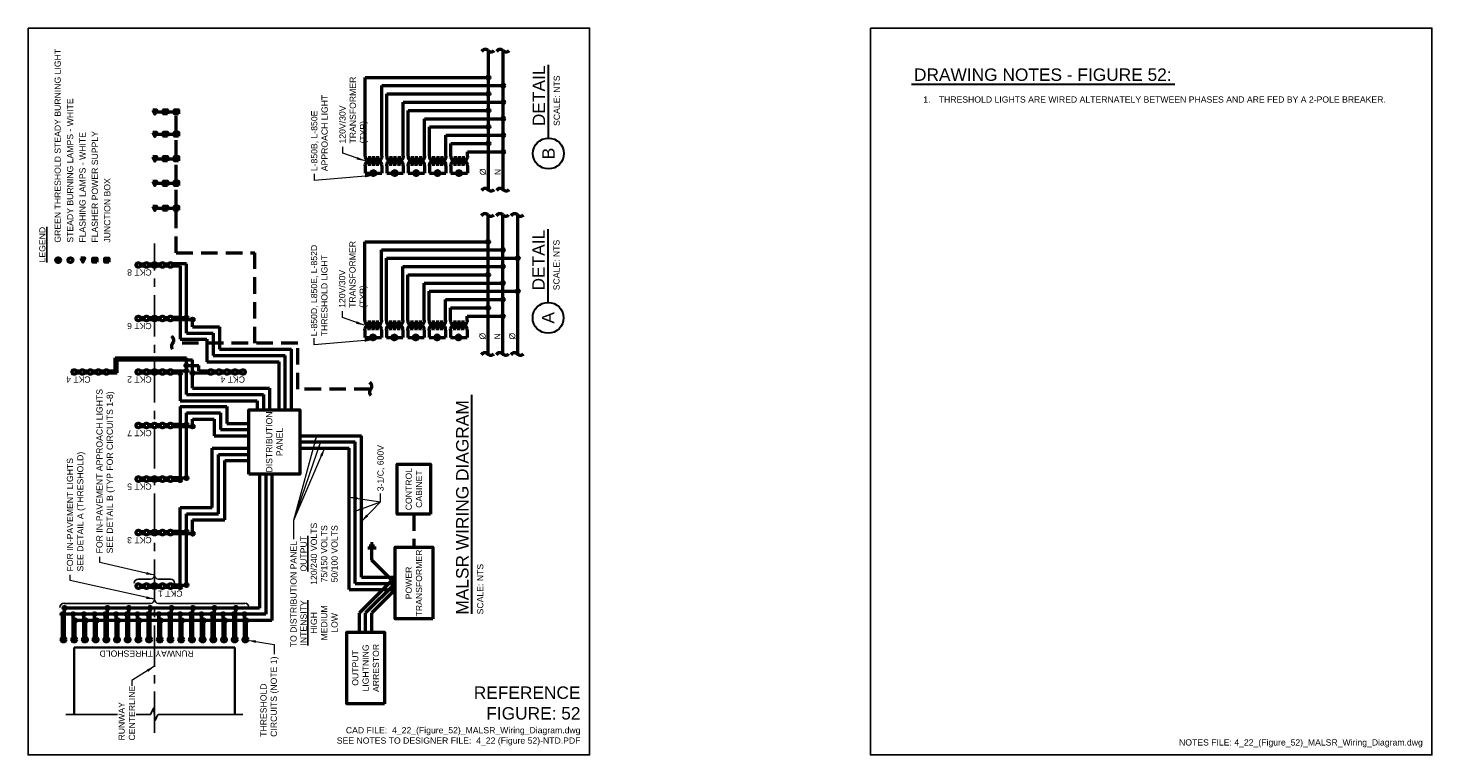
# Model space of a CAD drawing. Header units: inches. Extents: x 0 to 21.3, y 0 to 11.
import ezdxf
from ezdxf.enums import TextEntityAlignment as Align

# ---------------------------------------------------------------- set-up
doc = ezdxf.new("R2010")
doc.units = ezdxf.units.IN
doc.header["$LTSCALE"] = 0.5
doc.header["$MEASUREMENT"] = 0
doc.linetypes.add('CENTER', pattern=[2, 1.25, -0.25, 0.25, -0.25])
doc.linetypes.add('DASHED', pattern=[0.75, 0.5, -0.25])
doc.layers.get('0').update_dxf_attribs({"linetype": 'CONTINUOUS', "lineweight": 35})
for name, color, linetype, lineweight in [('C-RUNW-CNTR', 1, 'CENTER', 25), ('C-RUNW-EDGE', 6, 'CONTINUOUS', 35), ('E-AFLD-CIRC-SERS', 203, 'CONTINUOUS', 50), ('E-AFLD-DEVC', 23, 'CONTINUOUS', 50), ('E-AFLD-LITE-APPR', 203, 'CONTINUOUS', 50), ('E-AFLD-LITE-THRS @ 1', 203, 'CONTINUOUS', 50), ('E-ANNO', 2, 'CONTINUOUS', 20), ('E-GRND-EQUI', 83, 'CONTINUOUS', 50), ('E-POWR-DEVC', 23, 'CONTINUOUS', 50), ('G-ANNO-RDME', 5, 'CONTINUOUS', 18)]:
    doc.layers.add(name, color=color, linetype=linetype, lineweight=lineweight)
for name, color, linetype in [('G-ANNO-SYMB', 6, 'CONTINUOUS'), ('G-ANNO-TEXT', 7, 'CONTINUOUS'), ('G-ANNO-TEXT @ 1', 7, 'CONTINUOUS'), ('G-ANNO-TTLB', 7, 'CONTINUOUS')]:
    doc.layers.add(name, color=color, linetype=linetype)
doc.styles.add('00-E-TITLE-1_1', font='arial.ttf', dxfattribs={"height": 0.1875})
doc.styles.add('01-E-BLDG-1_1', font='arial.ttf', dxfattribs={"height": 0.09375})
doc.styles.add('Arial', font='arial.ttf')
doc.dimstyles.new('01-E-BLDG-1_1', dxfattribs={"dimtxt": 0.09375, "dimasz": 0.125, "dimexe": 0.0625, "dimexo": 0.0625, "dimgap": 0.0625, "dimtad": 1, "dimdec": 4, "dimzin": 3, "dimdsep": 46, "dimlunit": 4, "dimtxsty": '01-E-BLDG-1_1', "dimcen": 0.0625, "dimclrd": 1, "dimclre": 1, "dimclrt": 256, "dimazin": 0, "dimtfac": 1, "dimtdec": 4, "dimtmove": 1, "dimatfit": 3, "dimfxl": 1, "dimfrac": 2, "dimtolj": 1, "dimtzin": 3, "dimlwd": 0, "dimlwe": 0, "dimarcsym": 0})

# ---------------------------------------------------------------- blocks, each defined once
blk = doc.blocks.new('G-TDT1')
at = {"linetype": 'ByBlock', "lineweight": -2}
h = blk.add_hatch(color=256, dxfattribs=at)
edge = h.paths.add_edge_path()
edge.add_arc((0, 0), 0.0222, 0, 360)
at = {"color": 0, "linetype": 'ByBlock', "lineweight": -2}
blk.add_circle((0, 0), 0.0222, dxfattribs=at)
blk = doc.blocks.new('A$C35DD6B74')
at = {"layer": 'E-AFLD-LITE-APPR', "linetype": 'Continuous'}
blk.add_circle((0, 0), 0.0347, dxfattribs=at)
blk = doc.blocks.new('THL')
at = {"linetype": 'Continuous'}
h = blk.add_hatch(color=0, dxfattribs=at)
h.dxf.hatch_style = 1
h.paths.add_polyline_path([(0, -0.28, 0.997523), (0, 0.28)])
at = {"color": 0, "linetype": 'Continuous'}
blk.add_line((0, 0.28), (0, -0.28), dxfattribs=at)
blk.add_circle((0, 0), 0.278, dxfattribs=at)
blk.add_arc((0, 0), 0.278, 270.142, 89.858, dxfattribs=at)
blk = doc.blocks.new('CPLTM')
at = {"color": 0, "linetype": 'Continuous'}
for centre, radius, start, end in [((-0.042, 0.046), 0.0616, 312.3419, 63.549), ((0.042, -0.044), 0.0612, 133.6326, 226.6061)]:
    blk.add_arc(centre, radius, start, end, dxfattribs=at)
blk = doc.blocks.new('BREAK')
at = {"color": 0, "linetype": 'Continuous', "flags": 128}
blk.add_lwpolyline([(0, 0), (0.046625, 0.097375), (0.069125, -0.090125), (0.112375, 0)], dxfattribs=at)
blk = doc.blocks.new('GROUND')
at = {"color": 0, "linetype": 'Continuous'}
for p, q in [((0, 0), (0, -0.37525)), ((0.124875, -0.37525), (-0.125125, -0.37525)), ((0.083375, -0.437625), (-0.0835, -0.437625)), ((0.041625, -0.500125), (-0.04175, -0.500125))]:
    blk.add_line(p, q, dxfattribs=at)
blk = doc.blocks.new('E-DSXFMR')
at = {"color": 0, "linetype": 'ByBlock', "lineweight": -2}
for p, q in [((-0.375, 0), (-0.375, -0.062)), ((-0.187, 0), (-0.187, -0.062)), ((0, 0), (0, -0.062)), ((0.187, 0), (0.187, -0.062)), ((0.375, 0), (0.375, -0.062)), ((-0.375, -0.439), (-0.375, -0.377)), ((-0.374, -0.188), (0.375, -0.188)), ((-0.374, -0.251), (0.375, -0.251)), ((-0.187, -0.439), (-0.187, -0.377)), ((0, -0.439), (0, -0.377)), ((0.187, -0.439), (0.187, -0.377)), ((0.375, -0.439), (0.375, -0.377))]:
    blk.add_line(p, q, dxfattribs=at)
for centre, start, end in [((-0.281, -0.063), 180, 360), ((-0.281, -0.376), 0, 180), ((-0.093, -0.063), 180, 360), ((-0.093, -0.376), 0, 180), ((0.094, -0.063), 180, 360), ((0.094, -0.376), 0, 180), ((0.281, -0.063), 180, 360), ((0.281, -0.376), 0, 180)]:
    blk.add_arc(centre, 0.0937, start, end, dxfattribs=at)
at = {"layer": 'E-ANNO', "style": '01-E-BLDG-1_1', "width": 0.75}
for p in [(0.437, 0.202), (0.437, 0), (0.437, -0.202), (0.437, -0.405)]:
    blk.add_attdef('.', text='', height=0.125, dxfattribs=at).set_placement(p, align=Align.TOP_LEFT)
blk = doc.blocks.new('*U9')
at = {"color": 0, "linetype": 'Continuous', "lineweight": 30}
blk.add_line((0.234, 0), (1.341, 0), dxfattribs=at)
blk.add_circle((0, 0), 0.234, dxfattribs=at)
at = {"color": 0, "style": 'Arial', "flags": 4}
blk.add_attdef('TITLE', text='', height=0.188, dxfattribs=at).set_placement((0.413, -0.004), align=Align.BOTTOM_LEFT)
blk.add_attdef('ID', text='', height=0.188, dxfattribs=at).set_placement((0, 0), align=Align.MIDDLE_CENTER)
blk.add_attdef('SCALE', text='', height=0.0703, dxfattribs=at).set_placement((0.417, -0.079), align=Align.TOP_LEFT)

msp = doc.modelspace()

# ---------------------------------------------------------------- hatches: boundary and pattern name
at = {"layer": 'E-AFLD-DEVC'}
h = msp.add_hatch(color=256, dxfattribs=at)
h.dxf.hatch_style = 1
h.paths.add_polyline_path([(2.275, 9.764), (2.214, 9.764), (2.214, 9.703), (2.275, 9.703)])
h = msp.add_hatch(color=256, dxfattribs=at)
h.dxf.hatch_style = 1
h.paths.add_polyline_path([(2.275, 9.423), (2.214, 9.423), (2.214, 9.362), (2.275, 9.362)])
h = msp.add_hatch(color=256, dxfattribs=at)
h.dxf.hatch_style = 1
h.paths.add_polyline_path([(2.275, 9.054), (2.214, 9.054), (2.214, 8.993), (2.275, 8.993)])
h = msp.add_hatch(color=256, dxfattribs=at)
h.dxf.hatch_style = 1
h.paths.add_polyline_path([(2.275, 8.681), (2.214, 8.681), (2.214, 8.62), (2.275, 8.62)])
h = msp.add_hatch(color=256, dxfattribs=at)
h.dxf.hatch_style = 1
h.paths.add_polyline_path([(2.275, 8.304), (2.214, 8.304), (2.214, 8.243), (2.275, 8.243)])
h = msp.add_hatch(color=256, dxfattribs=at)
h.dxf.hatch_style = 1
h.paths.add_polyline_path([(1.224, 7.518), (1.163, 7.518), (1.163, 7.457), (1.224, 7.457)])
at = {"layer": 'E-AFLD-LITE-APPR'}
h = msp.add_hatch(color=256, dxfattribs=at)
h.dxf.hatch_style = 1
h.paths.add_polyline_path([(1.888, 9.759), (1.919, 9.698), (1.949, 9.759)])
h = msp.add_hatch(color=256, dxfattribs=at)
h.dxf.hatch_style = 1
h.paths.add_polyline_path([(1.919, 9.357), (1.949, 9.418), (1.888, 9.418)])
h = msp.add_hatch(color=256, dxfattribs=at)
h.dxf.hatch_style = 1
h.paths.add_polyline_path([(1.888, 9.049), (1.919, 8.988), (1.949, 9.049)])
h = msp.add_hatch(color=256, dxfattribs=at)
h.dxf.hatch_style = 1
h.paths.add_polyline_path([(1.888, 8.676), (1.919, 8.616), (1.949, 8.676)])
h = msp.add_hatch(color=256, dxfattribs=at)
h.dxf.hatch_style = 1
h.paths.add_polyline_path([(1.888, 8.299), (1.919, 8.238), (1.949, 8.299)])
h = msp.add_hatch(color=256, dxfattribs=at)
h.dxf.hatch_style = 1
h.paths.add_polyline_path([(0.798, 7.518), (0.829, 7.457), (0.859, 7.518)])

# ---------------------------------------------------------------- linework, layer by layer
at = {"layer": 'C-RUNW-CNTR', "linetype": 'CENTER'}
msp.add_line((1.913, 0.333), (1.913, 7.739), dxfattribs=at)
at = {"layer": 'C-RUNW-EDGE'}
for p, q in [((0.698, 1.624), (3.128, 1.624)), ((0.698, 0.611), (0.698, 1.624)), ((3.128, 0.611), (3.128, 1.624))]:
    msp.add_line(p, q, dxfattribs=at)
at = {"layer": 'E-AFLD-CIRC-SERS'}
for p, q in [((6.967, 8.555), (6.967, 10.659)), ((7.192, 8.555), (7.192, 10.659)), ((5.104, 10.254), (6.967, 10.254)), ((5.104, 9.062), (5.104, 10.254)), ((5.354, 10.129), (7.192, 10.129)), ((5.354, 9.062), (5.354, 10.129)), ((5.428, 10.004), (6.967, 10.004)), ((5.428, 9.062), (5.428, 10.004)), ((5.678, 9.879), (7.192, 9.879)), ((5.678, 9.062), (5.678, 9.879)), ((1.936, 9.733), (2.049, 9.733)), ((2.11, 9.733), (2.207, 9.733)), ((5.752, 9.754), (6.967, 9.754)), ((5.752, 9.062), (5.752, 9.754)), ((6.002, 9.629), (7.192, 9.629)), ((6.002, 9.062), (6.002, 9.629)), ((1.936, 9.392), (2.049, 9.392)), ((2.11, 9.392), (2.211, 9.392)), ((6.076, 9.504), (6.967, 9.504)), ((6.076, 9.062), (6.076, 9.504)), ((6.326, 9.379), (7.192, 9.379)), ((6.326, 9.062), (6.326, 9.379)), ((6.4, 9.254), (6.967, 9.254)), ((6.4, 9.062), (6.4, 9.254)), ((1.936, 9.023), (2.049, 9.023)), ((2.11, 9.023), (2.211, 9.023)), ((6.65, 9.129), (7.192, 9.129)), ((6.65, 9.062), (6.65, 9.129)), ((5.104, 8.915), (5.104, 8.805)), ((5.104, 8.805), (5.191, 8.805)), ((5.26, 8.805), (5.354, 8.805)), ((5.354, 8.915), (5.354, 8.805)), ((5.428, 8.915), (5.428, 8.805)), ((5.428, 8.805), (5.515, 8.805)), ((5.584, 8.805), (5.678, 8.805)), ((5.678, 8.915), (5.678, 8.805)), ((5.752, 8.915), (5.752, 8.805)), ((5.752, 8.805), (5.839, 8.805)), ((5.908, 8.805), (6.002, 8.805)), ((6.002, 8.915), (6.002, 8.805)), ((6.076, 8.915), (6.076, 8.805)), ((6.076, 8.805), (6.163, 8.805)), ((6.232, 8.805), (6.326, 8.805)), ((6.326, 8.915), (6.326, 8.805)), ((6.4, 8.915), (6.4, 8.805)), ((6.4, 8.805), (6.487, 8.805)), ((6.556, 8.805), (6.65, 8.805)), ((6.65, 8.915), (6.65, 8.805)), ((1.936, 8.651), (2.049, 8.651)), ((2.11, 8.651), (2.211, 8.651)), ((1.936, 8.273), (2.049, 8.273)), ((2.11, 8.273), (2.211, 8.273)), ((6.962, 6.068), (6.962, 8.172)), ((7.186, 6.068), (7.186, 8.172)), ((7.411, 6.068), (7.411, 8.172)), ((5.099, 6.575), (5.099, 7.767)), ((5.099, 7.767), (6.962, 7.767)), ((5.349, 6.575), (5.349, 7.642)), ((5.349, 7.642), (7.186, 7.642)), ((5.423, 7.517), (7.411, 7.517)), ((5.423, 6.575), (5.423, 7.517)), ((1.701, 7.431), (1.761, 7.431)), ((1.701, 7.4), (1.761, 7.4)), ((1.823, 7.431), (1.882, 7.431)), ((1.823, 7.4), (1.882, 7.4)), ((1.944, 7.431), (2.004, 7.431)), ((1.944, 7.4), (2.004, 7.4)), ((2.066, 7.431), (2.125, 7.431)), ((2.066, 7.4), (2.125, 7.4)), ((2.397, 7.431), (2.187, 7.431)), ((2.187, 7.4), (2.304, 7.4)), ((2.304, 7.4), (2.304, 6.29)), ((2.397, 6.384), (2.397, 7.431)), ((5.673, 7.392), (7.186, 7.392)), ((5.673, 6.575), (5.673, 7.392)), ((5.747, 7.267), (6.962, 7.267)), ((5.747, 6.575), (5.747, 7.267)), ((5.997, 7.142), (7.186, 7.142)), ((5.997, 6.575), (5.997, 7.142)), ((6.071, 7.017), (7.411, 7.017)), ((6.071, 6.575), (6.071, 7.017)), ((6.321, 6.892), (7.186, 6.892)), ((6.321, 6.575), (6.321, 6.892)), ((1.701, 6.621), (1.761, 6.621)), ((1.701, 6.59), (1.761, 6.59)), ((1.823, 6.621), (1.882, 6.621)), ((1.823, 6.59), (1.882, 6.59)), ((1.944, 6.621), (2.004, 6.621)), ((1.944, 6.59), (2.004, 6.59)), ((2.066, 6.621), (2.125, 6.621)), ((2.066, 6.59), (2.125, 6.59)), ((2.288, 6.621), (2.187, 6.621)), ((2.187, 6.59), (2.288, 6.59)), ((2.319, 6.621), (2.397, 6.621)), ((2.319, 6.59), (2.382, 6.59)), ((2.413, 6.59), (2.491, 6.59)), ((2.491, 6.478), (2.491, 6.59)), ((6.395, 6.767), (6.962, 6.767)), ((6.395, 6.575), (6.395, 6.767)), ((6.645, 6.642), (7.186, 6.642)), ((6.645, 6.575), (6.645, 6.642)), ((2.397, 6.384), (2.802, 6.384)), ((2.491, 6.478), (2.896, 6.478)), ((2.802, 6.384), (2.802, 6.045)), ((2.896, 6.478), (2.896, 6.139)), ((5.099, 6.428), (5.099, 6.318)), ((5.349, 6.428), (5.349, 6.318)), ((5.423, 6.428), (5.423, 6.318)), ((5.673, 6.428), (5.673, 6.318)), ((5.747, 6.428), (5.747, 6.318)), ((5.997, 6.428), (5.997, 6.318)), ((6.071, 6.428), (6.071, 6.318)), ((6.321, 6.428), (6.321, 6.318)), ((6.395, 6.428), (6.395, 6.318)), ((6.645, 6.428), (6.645, 6.318)), ((2.304, 6.29), (2.708, 6.29)), ((2.708, 6.29), (2.708, 5.951)), ((5.099, 6.318), (5.186, 6.318)), ((5.255, 6.318), (5.349, 6.318)), ((5.423, 6.318), (5.51, 6.318)), ((5.579, 6.318), (5.673, 6.318)), ((5.747, 6.318), (5.834, 6.318)), ((5.903, 6.318), (5.997, 6.318)), ((6.071, 6.318), (6.158, 6.318)), ((6.227, 6.318), (6.321, 6.318)), ((6.395, 6.318), (6.482, 6.318)), ((6.551, 6.318), (6.645, 6.318)), ((1.319, 6.009), (2.397, 6.009)), ((1.319, 5.811), (1.319, 6.009)), ((1.35, 5.977), (2.382, 5.977)), ((1.35, 5.78), (1.35, 5.977)), ((2.397, 5.454), (2.397, 6.009)), ((2.413, 5.977), (2.491, 5.977)), ((2.491, 5.548), (2.491, 5.977)), ((2.708, 5.951), (3.8, 5.951)), ((2.802, 6.045), (3.894, 6.045)), ((2.896, 6.139), (3.988, 6.139)), ((3.8, 5.223), (3.8, 5.951)), ((3.894, 5.223), (3.894, 6.045)), ((3.988, 5.223), (3.988, 6.139)), ((0.729, 5.811), (0.789, 5.811)), ((0.729, 5.78), (0.789, 5.78)), ((0.851, 5.811), (0.91, 5.811)), ((0.851, 5.78), (0.91, 5.78)), ((0.972, 5.811), (1.032, 5.811)), ((0.972, 5.78), (1.032, 5.78)), ((1.094, 5.811), (1.153, 5.811)), ((1.094, 5.78), (1.153, 5.78)), ((1.215, 5.811), (1.319, 5.811)), ((1.215, 5.78), (1.35, 5.78)), ((1.701, 5.811), (1.761, 5.811)), ((1.701, 5.78), (1.761, 5.78)), ((1.823, 5.811), (1.882, 5.811)), ((1.823, 5.78), (1.882, 5.78)), ((1.944, 5.811), (2.004, 5.811)), ((1.944, 5.78), (2.004, 5.78)), ((2.066, 5.811), (2.125, 5.811)), ((2.066, 5.78), (2.125, 5.78)), ((2.187, 5.811), (2.397, 5.811)), ((2.187, 5.78), (2.304, 5.78)), ((2.304, 5.78), (2.304, 5.36)), ((2.397, 5.892), (2.476, 5.892)), ((2.491, 5.78), (2.736, 5.78)), ((2.507, 5.892), (2.585, 5.892)), ((2.585, 5.811), (2.585, 5.892)), ((2.585, 5.811), (2.736, 5.811)), ((2.798, 5.811), (2.858, 5.811)), ((2.798, 5.78), (2.858, 5.78)), ((2.92, 5.811), (2.979, 5.811)), ((2.92, 5.78), (2.979, 5.78)), ((3.041, 5.811), (3.101, 5.811)), ((3.041, 5.78), (3.101, 5.78)), ((3.163, 5.811), (3.222, 5.811)), ((3.163, 5.78), (3.222, 5.78)), ((2.491, 5.548), (3.655, 5.548)), ((3.655, 5.548), (3.655, 5.223)), ((2.304, 5.36), (3.468, 5.36)), ((2.397, 5.454), (3.562, 5.454)), ((3.468, 5.36), (3.468, 5.223)), ((3.562, 5.454), (3.562, 5.223)), ((2.304, 5.271), (2.304, 4.16)), ((2.304, 5.271), (3.007, 5.271)), ((2.397, 4.191), (2.397, 5.177)), ((2.397, 5.177), (2.913, 5.177)), ((2.913, 5.177), (2.913, 4.924)), ((3.007, 5.271), (3.007, 5.017)), ((1.701, 5.001), (1.761, 5.001)), ((1.701, 4.97), (1.761, 4.97)), ((1.823, 5.001), (1.882, 5.001)), ((1.823, 4.97), (1.882, 4.97)), ((1.944, 5.001), (2.004, 5.001)), ((1.944, 4.97), (2.004, 4.97)), ((2.066, 5.001), (2.125, 5.001)), ((2.066, 4.97), (2.125, 4.97)), ((2.288, 5.001), (2.187, 5.001)), ((2.187, 4.97), (2.288, 4.97)), ((2.319, 5.001), (2.397, 5.001)), ((2.319, 4.97), (2.382, 4.97)), ((2.413, 4.97), (2.491, 4.97)), ((2.491, 4.97), (2.491, 5.083)), ((2.491, 5.083), (2.819, 5.083)), ((2.819, 5.083), (2.819, 4.83)), ((2.913, 4.924), (3.341, 4.924)), ((3.007, 5.017), (3.341, 5.017)), ((2.819, 4.83), (3.341, 4.83)), ((4.114, 4.83), (5.047, 4.83)), ((4.114, 4.736), (4.953, 4.736)), ((4.953, 2.596), (4.953, 4.736)), ((5.047, 2.69), (5.047, 4.83)), ((2.789, 4.642), (3.341, 4.642)), ((2.789, 3.744), (2.789, 4.642)), ((2.883, 3.65), (2.883, 4.549)), ((2.883, 4.549), (3.341, 4.549)), ((4.114, 4.642), (4.859, 4.642)), ((4.859, 2.502), (4.859, 4.642)), ((2.976, 4.455), (3.341, 4.455)), ((2.976, 3.556), (2.976, 4.455)), ((1.701, 4.191), (1.761, 4.191)), ((1.701, 4.16), (1.761, 4.16)), ((1.823, 4.191), (1.882, 4.191)), ((1.823, 4.16), (1.882, 4.16)), ((1.944, 4.191), (2.004, 4.191)), ((1.944, 4.16), (2.004, 4.16)), ((2.066, 4.191), (2.125, 4.191)), ((2.066, 4.16), (2.125, 4.16)), ((2.288, 4.191), (2.187, 4.191)), ((2.187, 4.16), (2.304, 4.16)), ((2.319, 4.191), (2.397, 4.191)), ((3.503, 4.249), (3.503, 2.223)), ((3.597, 4.249), (3.597, 2.13)), ((3.691, 4.249), (3.691, 2.036)), ((2.304, 2.54), (2.304, 3.744)), ((2.304, 3.744), (2.789, 3.744)), ((2.397, 3.65), (2.883, 3.65)), ((2.397, 2.575), (2.397, 3.65)), ((2.491, 3.35), (2.491, 3.556)), ((2.491, 3.556), (2.976, 3.556)), ((1.701, 3.381), (1.761, 3.381)), ((1.701, 3.35), (1.761, 3.35)), ((1.823, 3.381), (1.882, 3.381)), ((1.823, 3.35), (1.882, 3.35)), ((1.944, 3.381), (2.004, 3.381)), ((1.944, 3.35), (2.004, 3.35)), ((2.066, 3.381), (2.125, 3.381)), ((2.066, 3.35), (2.125, 3.35)), ((2.288, 3.381), (2.187, 3.381)), ((2.187, 3.35), (2.288, 3.35)), ((2.319, 3.381), (2.397, 3.381)), ((2.319, 3.35), (2.382, 3.35)), ((2.413, 3.35), (2.491, 3.35)), ((5.497, 2.654), (5.204, 2.948)), ((1.701, 2.571), (1.761, 2.571)), ((1.823, 2.571), (1.882, 2.571)), ((1.944, 2.571), (2.004, 2.571)), ((2.066, 2.571), (2.125, 2.571)), ((2.288, 2.571), (2.187, 2.571)), ((2.319, 2.571), (2.397, 2.571)), ((4.953, 2.596), (5.439, 2.596)), ((5.555, 2.69), (5.016, 2.15)), ((5.047, 2.69), (5.439, 2.69)), ((5.555, 2.596), (5.11, 2.15)), ((5.484, 2.69), (5.555, 2.69)), ((5.484, 2.596), (5.555, 2.596)), ((5.555, 2.596), (5.52, 2.632)), ((1.701, 2.54), (1.761, 2.54)), ((1.823, 2.54), (1.882, 2.54)), ((1.944, 2.54), (2.004, 2.54)), ((2.066, 2.54), (2.125, 2.54)), ((2.187, 2.54), (2.304, 2.54)), ((4.859, 2.502), (5.346, 2.502)), ((5.555, 2.502), (5.204, 2.15)), ((5.39, 2.502), (5.439, 2.502)), ((5.484, 2.502), (5.555, 2.502)), ((3.597, 2.13), (0.521, 2.13)), ((0.521, 1.776), (0.521, 2.13)), ((0.552, 2.145), (0.552, 2.235)), ((3.503, 2.223), (0.552, 2.223)), ((0.683, 1.776), (0.683, 2.13)), ((0.845, 2.051), (0.845, 2.13)), ((1.007, 2.051), (1.007, 2.13)), ((1.169, 2.051), (1.169, 2.13)), ((1.2, 2.145), (1.2, 2.223)), ((1.331, 2.051), (1.331, 2.13)), ((1.493, 2.051), (1.493, 2.13)), ((1.524, 2.145), (1.524, 2.223)), ((1.655, 2.051), (1.655, 2.13)), ((1.817, 2.051), (1.817, 2.13)), ((1.848, 2.145), (1.848, 2.223)), ((1.979, 2.051), (1.979, 2.13)), ((2.141, 2.051), (2.141, 2.13)), ((2.172, 2.145), (2.172, 2.223)), ((2.303, 2.051), (2.303, 2.13)), ((2.465, 2.051), (2.465, 2.13)), ((2.496, 2.145), (2.496, 2.223)), ((2.627, 2.051), (2.627, 2.13)), ((2.789, 2.051), (2.789, 2.13)), ((2.82, 2.145), (2.82, 2.223)), ((2.951, 2.051), (2.951, 2.13)), ((3.113, 2.051), (3.113, 2.13)), ((3.144, 2.145), (3.144, 2.223)), ((3.275, 2.051), (3.275, 2.13)), ((5.016, 1.857), (5.016, 2.15)), ((5.11, 1.857), (5.11, 2.15)), ((5.204, 1.857), (5.204, 2.15)), ((0.552, 1.776), (0.552, 2.114)), ((3.691, 2.036), (0.714, 2.036)), ((0.714, 1.776), (0.714, 2.036)), ((0.845, 1.776), (0.845, 2.02)), ((0.876, 1.776), (0.876, 2.036)), ((1.007, 1.776), (1.007, 2.02)), ((1.038, 1.776), (1.038, 2.036)), ((1.169, 1.776), (1.169, 2.02)), ((1.2, 2.051), (1.2, 2.114)), ((1.2, 1.776), (1.2, 2.02)), ((1.331, 1.776), (1.331, 2.02)), ((1.362, 1.776), (1.362, 2.036)), ((1.493, 1.776), (1.493, 2.02)), ((1.524, 2.051), (1.524, 2.114)), ((1.524, 1.776), (1.524, 2.02)), ((1.655, 1.776), (1.655, 2.02)), ((1.686, 1.776), (1.686, 2.036)), ((1.817, 1.776), (1.817, 2.02)), ((1.848, 2.051), (1.848, 2.114)), ((1.848, 1.776), (1.848, 2.02)), ((1.979, 1.776), (1.979, 2.02)), ((2.01, 1.776), (2.01, 2.036)), ((2.141, 1.776), (2.141, 2.02)), ((2.172, 2.051), (2.172, 2.114)), ((2.172, 1.776), (2.172, 2.02)), ((2.303, 1.776), (2.303, 2.02)), ((2.334, 1.776), (2.334, 2.036)), ((2.465, 1.776), (2.465, 2.02)), ((2.496, 2.051), (2.496, 2.114)), ((2.496, 1.776), (2.496, 2.02)), ((2.627, 1.776), (2.627, 2.02)), ((2.658, 1.776), (2.658, 2.036)), ((2.789, 1.776), (2.789, 2.02)), ((2.82, 2.051), (2.82, 2.114)), ((2.82, 1.776), (2.82, 2.02)), ((2.951, 1.776), (2.951, 2.02)), ((2.982, 1.776), (2.982, 2.036)), ((3.113, 1.776), (3.113, 2.02)), ((3.144, 2.051), (3.144, 2.114)), ((3.144, 1.776), (3.144, 2.02)), ((3.275, 1.776), (3.275, 2.02)), ((3.306, 1.776), (3.306, 2.036))]:
    msp.add_line(p, q, dxfattribs=at)
at = {"layer": 'E-AFLD-CIRC-SERS', "linetype": 'DASHED'}
for p, q in [((2.244, 9.423), (2.244, 9.703)), ((2.244, 9.054), (2.244, 9.362)), ((2.244, 8.681), (2.244, 8.993)), ((2.244, 8.304), (2.244, 8.62)), ((2.244, 7.597), (2.244, 8.243)), ((2.244, 7.597), (3.432, 7.597)), ((3.432, 6.229), (3.432, 7.597)), ((4.081, 6.229), (2.188, 6.229)), ((4.081, 5.533), (4.081, 6.229)), ((5.186, 5.533), (4.081, 5.533)), ((5.84, 3.643), (5.84, 3.143))]:
    msp.add_line(p, q, dxfattribs=at)
at = {"layer": 'E-AFLD-DEVC'}
for p, q in [((2.049, 9.703), (2.11, 9.764)), ((2.049, 9.764), (2.11, 9.703)), ((2.049, 9.362), (2.11, 9.423)), ((2.049, 9.423), (2.11, 9.362)), ((2.049, 8.993), (2.11, 9.054)), ((2.049, 9.054), (2.11, 8.993)), ((2.049, 8.62), (2.11, 8.681)), ((2.049, 8.681), (2.11, 8.62)), ((2.049, 8.304), (2.11, 8.243)), ((2.049, 8.243), (2.11, 8.304)), ((0.98, 7.457), (1.041, 7.518)), ((0.98, 7.518), (1.041, 7.457))]:
    msp.add_line(p, q, dxfattribs=at)
for points in [[(2.11, 9.703), (2.049, 9.703), (2.049, 9.764), (2.11, 9.764)], [(2.275, 9.703), (2.214, 9.703), (2.214, 9.764), (2.275, 9.764)], [(2.11, 9.362), (2.049, 9.362), (2.049, 9.423), (2.11, 9.423)], [(2.275, 9.362), (2.214, 9.362), (2.214, 9.423), (2.275, 9.423)], [(2.11, 8.993), (2.049, 8.993), (2.049, 9.054), (2.11, 9.054)], [(2.275, 8.993), (2.214, 8.993), (2.214, 9.054), (2.275, 9.054)], [(2.11, 8.62), (2.049, 8.62), (2.049, 8.681), (2.11, 8.681)], [(2.275, 8.62), (2.214, 8.62), (2.214, 8.681), (2.275, 8.681)], [(2.11, 8.243), (2.049, 8.243), (2.049, 8.304), (2.11, 8.304)], [(2.275, 8.243), (2.214, 8.243), (2.214, 8.304), (2.275, 8.304)], [(1.041, 7.457), (0.98, 7.457), (0.98, 7.518), (1.041, 7.518)], [(1.224, 7.457), (1.163, 7.457), (1.163, 7.518), (1.224, 7.518)]]:
    msp.add_lwpolyline(points, close=True, dxfattribs=at)
at = {"layer": 'E-AFLD-LITE-APPR'}
for p, q in [((0.479, 7.463), (0.43, 7.513)), ((0.43, 7.463), (0.479, 7.513)), ((0.56, 1.721), (0.511, 1.771)), ((0.511, 1.721), (0.56, 1.771)), ((0.722, 1.721), (0.673, 1.77)), ((0.673, 1.721), (0.722, 1.77)), ((0.884, 1.721), (0.835, 1.771)), ((0.835, 1.721), (0.884, 1.771)), ((1.046, 1.721), (0.997, 1.771)), ((0.997, 1.721), (1.046, 1.771)), ((1.208, 1.721), (1.159, 1.771)), ((1.159, 1.721), (1.208, 1.771)), ((1.37, 1.721), (1.321, 1.771)), ((1.321, 1.721), (1.37, 1.771)), ((1.532, 1.721), (1.483, 1.771)), ((1.483, 1.721), (1.532, 1.771)), ((1.694, 1.721), (1.645, 1.771)), ((1.645, 1.721), (1.694, 1.771)), ((1.856, 1.721), (1.807, 1.771)), ((1.807, 1.721), (1.856, 1.771)), ((2.018, 1.721), (1.969, 1.771)), ((1.969, 1.721), (2.018, 1.771)), ((2.18, 1.721), (2.131, 1.771)), ((2.131, 1.721), (2.18, 1.771)), ((2.342, 1.721), (2.293, 1.771)), ((2.293, 1.721), (2.342, 1.771)), ((2.504, 1.721), (2.455, 1.771)), ((2.455, 1.721), (2.504, 1.771)), ((2.666, 1.721), (2.617, 1.771)), ((2.617, 1.721), (2.666, 1.771)), ((2.828, 1.721), (2.779, 1.771)), ((2.779, 1.721), (2.828, 1.771)), ((2.99, 1.721), (2.941, 1.771)), ((2.941, 1.721), (2.99, 1.771)), ((3.152, 1.721), (3.103, 1.771)), ((3.103, 1.721), (3.152, 1.771)), ((3.314, 1.721), (3.265, 1.771)), ((3.265, 1.721), (3.314, 1.771))]:
    msp.add_line(p, q, dxfattribs=at)
at = {"layer": 'E-AFLD-LITE-APPR', "flags": 128}
for points in [[(1.888, 9.759), (1.919, 9.698), (1.949, 9.759), (1.888, 9.759)], [(1.888, 9.418), (1.919, 9.357), (1.949, 9.418), (1.888, 9.418)], [(1.888, 9.049), (1.919, 8.988), (1.949, 9.049), (1.888, 9.049)], [(1.888, 8.676), (1.919, 8.616), (1.949, 8.676), (1.888, 8.676)], [(1.888, 8.299), (1.919, 8.238), (1.949, 8.299), (1.888, 8.299)], [(0.798, 7.518), (0.829, 7.457), (0.859, 7.518), (0.798, 7.518)]]:
    msp.add_lwpolyline(points, dxfattribs=at)
at = {"layer": 'E-POWR-DEVC'}
for points in [[(3.341, 4.249), (3.341, 5.223), (4.114, 5.223), (4.114, 4.249)], [(6.093, 3.643), (5.587, 3.643), (5.587, 4.402), (6.093, 4.402)], [(6.125, 2.061), (5.555, 2.061), (5.555, 3.143), (6.125, 3.143)], [(5.395, 0.775), (4.825, 0.775), (4.825, 1.857), (5.395, 1.857)]]:
    msp.add_lwpolyline(points, close=True, dxfattribs=at)
at = {"layer": 'G-ANNO-SYMB', "color": 1}
for p, q in [((1.669, 2.661), (1.852, 2.66)), ((2.157, 2.661), (1.975, 2.66)), ((0.544, 2.294), (1.852, 2.293)), ((3.282, 2.294), (1.975, 2.293))]:
    msp.add_line(p, q, dxfattribs=at)
at = {"layer": 'G-ANNO-SYMB'}
for p, q in [((1.854, 0.611), (0.573, 0.611)), ((3.253, 0.611), (1.967, 0.611))]:
    msp.add_line(p, q, dxfattribs=at)
at = {"layer": 'G-ANNO-SYMB', "color": 1}
for centre, start, end in [((1.669, 2.6), 90, 180), ((1.852, 2.721), 270, 0), ((1.975, 2.721), 180, 270), ((2.157, 2.6), 0, 90), ((1.852, 2.355), 270, 0), ((1.975, 2.355), 180, 270), ((0.544, 2.233), 90, 180), ((3.282, 2.233), 0, 90)]:
    msp.add_arc(centre, 0.0615, start, end, dxfattribs=at)
at = {"layer": 'G-ANNO-TEXT', "linetype": 'Continuous', "lineweight": 30}
for p, q in [((13.371, 10.149), (17.357, 10.149)), ((6.718, 2.137), (6.718, 5.449))]:
    msp.add_line(p, q, dxfattribs=at)
at = {"layer": 'G-ANNO-TTLB'}
for points in [[(0, 11), (8.5, 11), (8.5, 0), (0, 0)], [(12.75, 11), (21.25, 11), (21.25, 0), (12.75, 0)]]:
    msp.add_lwpolyline(points, close=True, dxfattribs=at)

# ---------------------------------------------------------------- block references
at = {"layer": 'E-AFLD-CIRC-SERS', "rotation": 90}
for p in [(6.967, 10.659), (7.192, 10.659), (6.967, 8.555), (7.192, 8.555), (6.962, 8.172), (7.186, 8.172), (7.411, 8.172), (6.962, 6.068), (7.186, 6.068), (7.411, 6.068)]:
    msp.add_blockref('CPLTM', p, dxfattribs=at)
at = {"layer": 'E-AFLD-CIRC-SERS'}
for p in [(2.188, 6.229), (5.186, 5.533)]:
    msp.add_blockref('CPLTM', p, dxfattribs=at)
at = {"layer": 'E-AFLD-DEVC', "rotation": 90}
for p in [(6.967, 10.254), (6.967, 10.004), (7.192, 10.129), (6.967, 9.754), (7.192, 9.879), (7.192, 9.629), (6.967, 9.504), (7.192, 9.379), (6.967, 9.254), (7.192, 9.129), (6.962, 7.767), (7.186, 7.642), (7.411, 7.517), (6.962, 7.267), (7.186, 7.392), (7.186, 7.142), (7.411, 7.017), (7.186, 6.892), (2.397, 6.621), (2.491, 6.59), (6.962, 6.767), (7.186, 6.642), (2.304, 5.78), (2.397, 5.892), (2.397, 5.811), (2.491, 5.78), (2.397, 5.001), (2.491, 4.97), (2.304, 4.16), (2.397, 4.191), (2.397, 3.381), (2.491, 3.35), (2.304, 2.54), (2.397, 2.571), (0.521, 2.129), (0.552, 2.223), (0.683, 2.129), (0.845, 2.129), (1.007, 2.129), (1.169, 2.129), (1.2, 2.223), (1.331, 2.13), (1.493, 2.13), (1.524, 2.223), (1.655, 2.13), (1.817, 2.13), (1.848, 2.223), (1.979, 2.13), (2.141, 2.13), (2.172, 2.223), (2.303, 2.13), (2.465, 2.13), (2.496, 2.223), (2.627, 2.13), (2.789, 2.13), (2.82, 2.223), (2.951, 2.13), (3.113, 2.13), (3.144, 2.223), (3.275, 2.13), (0.714, 2.036), (0.876, 2.036), (1.038, 2.036), (1.362, 2.036), (1.686, 2.036), (2.01, 2.036), (2.334, 2.036), (2.658, 2.036), (2.982, 2.036), (3.306, 2.036)]:
    msp.add_blockref('G-TDT1', p, dxfattribs=at)
at = {"layer": 'E-AFLD-LITE-APPR'}
for p, rotation in [((0.455, 7.487), 90), ((0.641, 7.487), 90), ((1.67, 7.415), 179.9999999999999), ((1.792, 7.415), 179.9999999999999), ((1.913, 7.415), 179.9999999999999), ((2.035, 7.415), 179.9999999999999), ((2.156, 7.415), 179.9999999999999), ((1.67, 6.605), 179.9999999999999), ((1.792, 6.605), 179.9999999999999), ((1.913, 6.605), 179.9999999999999), ((2.035, 6.605), 179.9999999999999), ((2.156, 6.605), 179.9999999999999), ((0.698, 5.795), 179.9999999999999), ((0.82, 5.795), 179.9999999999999), ((0.941, 5.795), 179.9999999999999), ((1.063, 5.795), 179.9999999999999), ((1.184, 5.795), 179.9999999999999), ((1.67, 5.795), 179.9999999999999), ((1.792, 5.795), 179.9999999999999), ((1.913, 5.795), 179.9999999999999), ((2.035, 5.795), 179.9999999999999), ((2.156, 5.795), 179.9999999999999), ((2.767, 5.795), 179.9999999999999), ((2.889, 5.795), 179.9999999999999), ((3.01, 5.795), 179.9999999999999), ((3.132, 5.795), 179.9999999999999), ((3.253, 5.795), 179.9999999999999), ((1.67, 4.985), 179.9999999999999), ((1.792, 4.985), 179.9999999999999), ((1.913, 4.985), 179.9999999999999), ((2.035, 4.985), 179.9999999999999), ((2.156, 4.985), 179.9999999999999), ((1.67, 4.175), 179.9999999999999), ((1.792, 4.175), 179.9999999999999), ((1.913, 4.175), 179.9999999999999), ((2.035, 4.175), 179.9999999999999), ((2.156, 4.175), 179.9999999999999), ((1.67, 3.365), 179.9999999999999), ((1.792, 3.365), 179.9999999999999), ((1.913, 3.365), 179.9999999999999), ((2.035, 3.365), 179.9999999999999), ((2.156, 3.365), 179.9999999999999), ((1.67, 2.555), 179.9999999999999), ((1.792, 2.555), 179.9999999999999), ((1.913, 2.555), 179.9999999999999), ((2.035, 2.555), 179.9999999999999), ((2.156, 2.555), 179.9999999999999), ((0.536, 1.745), 90), ((0.698, 1.745), 90), ((0.86, 1.745), 90), ((1.022, 1.745), 90), ((1.184, 1.745), 90), ((1.346, 1.745), 90), ((1.508, 1.745), 90), ((1.67, 1.745), 90), ((1.832, 1.745), 90), ((1.994, 1.745), 90), ((2.156, 1.745), 90), ((2.318, 1.745), 90), ((2.48, 1.745), 90), ((2.642, 1.745), 90), ((2.804, 1.745), 90), ((2.966, 1.745), 90), ((3.128, 1.745), 90), ((3.29, 1.745), 90)]:
    msp.add_blockref('A$C35DD6B74', p, dxfattribs=dict(at, rotation=rotation))
at = {"layer": 'E-AFLD-LITE-THRS @ 1', "xscale": 0.125, "yscale": 0.125, "zscale": 0.125, "rotation": 90}
for p in [(5.226, 8.805), (5.55, 8.805), (5.874, 8.805), (6.198, 8.805), (6.522, 8.805), (5.22, 6.318), (5.544, 6.318), (5.868, 6.318), (6.192, 6.318), (6.516, 6.318)]:
    msp.add_blockref('THL', p, dxfattribs=at)
at = {"layer": 'E-GRND-EQUI', "xscale": 0.5, "yscale": 0.5, "zscale": 0.5, "rotation": 179.9999999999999}
msp.add_blockref('GROUND', (5.204, 2.948), dxfattribs=at)
at = {"layer": 'E-POWR-DEVC', "xscale": 0.3333, "yscale": 0.3333, "zscale": 0.3333}
for p in [(5.229, 9.062), (5.553, 9.062), (5.877, 9.062), (6.201, 9.062), (6.525, 9.062), (5.224, 6.575), (5.548, 6.575), (5.872, 6.575), (6.196, 6.575), (6.52, 6.575)]:
    msp.add_blockref('E-DSXFMR', p, dxfattribs=at)
at = {"layer": 'G-ANNO-SYMB'}
msp.add_blockref('BREAK', (1.854, 0.611), dxfattribs=at)
at = {"layer": 'G-ANNO-TEXT @ 1'}
ref = msp.add_blockref('*U9', (7.877, 9.102), dxfattribs=dict(at, rotation=90))
ref.add_attrib('SCALE', 'SCALE: NTS', dxfattribs={"layer": '0', "color": 0, "height": 0.0938, "rotation": 90, "style": '01-E-BLDG-1_1'}).set_placement((7.956, 9.519), align=Align.TOP_LEFT)
ref.add_attrib('TITLE', 'DETAIL', dxfattribs={"layer": '0', "color": 0, "height": 0.1875, "rotation": 90, "style": 'Arial'}).set_placement((7.881, 9.516), align=Align.BOTTOM_LEFT)
ref.add_attrib('ID', 'B', dxfattribs={"layer": '0', "color": 0, "height": 0.188, "rotation": 90, "style": 'Arial'}).set_placement((7.877, 9.102), align=Align.MIDDLE_CENTER)
ref = msp.add_blockref('*U9', (7.872, 6.615), dxfattribs=dict(at, rotation=90))
ref.add_attrib('SCALE', 'SCALE: NTS', dxfattribs={"layer": '0', "color": 0, "height": 0.0938, "rotation": 90, "style": '01-E-BLDG-1_1'}).set_placement((7.951, 7.032), align=Align.TOP_LEFT)
ref.add_attrib('TITLE', 'DETAIL', dxfattribs={"layer": '0', "color": 0, "height": 0.1875, "rotation": 90, "style": 'Arial'}).set_placement((7.876, 7.029), align=Align.BOTTOM_LEFT)
ref.add_attrib('ID', 'A', dxfattribs={"layer": '0', "color": 0, "height": 0.188, "rotation": 90, "style": 'Arial'}).set_placement((7.872, 6.615), align=Align.MIDDLE_CENTER)

# ---------------------------------------------------------------- texts
at = {"layer": 'G-ANNO-RDME', "attachment_point": 9, "rotation": 0}
for s, insert, char_height, width, style in [('REFERENCE FIGURE: 52', (8.362, 0.533), 0.1875, 1.66014, '00-E-TITLE-1_1'), ('CAD FILE:  4_22_(Figure_52)_MALSR_Wiring_Diagram.dwg\\PSEE NOTES TO DESIGNER FILE:  4_22 (Figure 52)-NTD.PDF', (8.362, 0.142), 0.09375, 4.60003, '01-E-BLDG-1_1')]:
    msp.add_mtext(s, dxfattribs=dict(at, insert=insert, char_height=char_height, width=width, style=style))
at = {"layer": 'G-ANNO-RDME', "insert": (21.112, 0.114), "char_height": 0.09375, "width": 7.02645, "attachment_point": 9, "style": '01-E-BLDG-1_1'}
msp.add_mtext('NOTES FILE: 4_22_(Figure_52)_MALSR_Wiring_Diagram.dwg', dxfattribs=at)
at = {"layer": 'G-ANNO-TEXT', "style": '00-E-TITLE-1_1'}
msp.add_text('DRAWING NOTES - FIGURE 52:', height=0.1875, dxfattribs=at).set_placement((13.41, 10.145), align=Align.BOTTOM_LEFT)
at = {"layer": 'G-ANNO-TEXT', "style": 'Arial'}
msp.add_text('MALSR WIRING DIAGRAM', height=0.1875, rotation=90, dxfattribs=at).set_placement((6.723, 2.123), align=Align.BOTTOM_LEFT)
at = {"layer": 'G-ANNO-TEXT', "style": '01-E-BLDG-1_1'}
msp.add_text('SCALE: NTS', height=0.0938, rotation=90, dxfattribs=at).set_placement((6.797, 2.127), align=Align.TOP_LEFT)
at = {"layer": 'G-ANNO-TEXT', "char_height": 0.09375, "style": '01-E-BLDG-1_1'}
for s, insert, width, attachment_point, rotation in [('\\A1;GREEN THRESHOLD STEADY BURNING LIGHT', (0.401, 7.753), 2.94241, 1, 90), ('\\A1;120V/30V TRANSFORMER (TYP)', (4.712, 9.253), 1.38485, 1, 90), ('\\A1;L-850B, L-850E APPROACH LIGHT', (4.285, 8.834), 1.18727, 1, 90), ('\\A1;STEADY BURNING LAMPS - WHITE', (0.589, 7.753), 2.43248, 1, 90), ('\\A1;FLASHING LAMPS - WHITE', (0.776, 7.753), 2.43248, 1, 90), ('\\A1;FLASHER POWER SUPPLY', (0.964, 7.753), 2.43248, 1, 90), ('\\A1;JUNCTION BOX', (1.151, 7.753), 2.43248, 1, 90), ('\\A1;120V/30V TRANSFORMER (TYP)', (4.707, 6.766), 1.38485, 1, 90), ('\\A1;L-850D, L850E, L-852D THRESHOLD LIGHT', (4.282, 6.336), 1.40906, 1, 90), ('\\A1;FOR IN-PAVEMENT APPROACH LIGHTS SEE DETAIL B (TYP FOR CIRCUITS 1-8)', (1.034, 3.05), 2.4849, 1, 90), ('\\A1;DISTRIBUTION PANEL', (3.728, 4.736), 0.67914, 5, 90), ('\\A1;3-1/C, 600V', (5.288, 3.991), 1.53522, 1, 90), ('\\A1;FOR IN-PAVEMENT LIGHTS SEE DETAIL A (THRESHOLD)', (0.587, 2.776), 1.82443, 1, 90), ('\\A1;CONTROL CABINET', (5.84, 4.023), 0.67914, 5, 90), ('\\A1;{\\LOUTPUT\\P}120/240 VOLTS\\P75/150 VOLTS\\P50/100 VOLTS', (4.123, 3.044), 1.16299, 2, 90), ('\\A1;TO DISTRIBUTION PANEL', (3.971, 1.63), 1.64482, 1, 90), ('\\A1;POWER TRANSFORMER', (5.84, 2.602), 0.67914, 5, 90), ('\\A1;{\\LINTENSITY\\P}HIGH\\PMEDIUM\\PLOW', (4.123, 1.998), 0.67914, 2, 90), ('\\A1;RUNWAY THRESHOLD', (1.795, 1.534), 1.74024, 5, 180), ('\\A1;THRESHOLD CIRCUITS (NOTE 1)', (3.516, 0.274), 1.35308, 1, 90), ('\\A1;OUTPUT LIGHTNING ARRESTOR', (5.11, 1.316), 0.67914, 5, 90)]:
    msp.add_mtext(s, dxfattribs=dict(at, insert=insert, width=width, attachment_point=attachment_point, rotation=rotation))
at = {"layer": 'G-ANNO-TEXT', "insert": (13.41, 9.966), "char_height": 0.09375, "width": 7.42379, "attachment_point": 1, "style": '01-E-BLDG-1_1'}
msp.add_mtext('\\pi-0.23438,l0.375;1.^ITHRESHOLD LIGHTS ARE WIRED ALTERNATELY BETWEEN PHASES AND ARE FED BY A 2-POLE BREAKER.', dxfattribs=at)
at = {"layer": 'G-ANNO-TEXT', "attachment_point": 1, "style": '01-E-BLDG-1_1'}
for s, insert, char_height, rotation in [('\\A1;%%C', (6.838, 8.774), 0.0938, 90), ('\\A1;N', (7.062, 8.774), 0.0938, 90), ('\\A1;{\\LLEGEND}', (0.169, 7.453), 0.09375, 90), ('\\A1;CKT 8', (1.871, 7.254), 0.0938, 180), ('\\A1;CKT 6', (1.871, 6.444), 0.0938, 180), ('\\A1;%%C', (6.832, 6.287), 0.0938, 90), ('\\A1;%%C', (7.281, 6.287), 0.0938, 90), ('\\A1;N', (7.057, 6.287), 0.0938, 90), ('\\A1;CKT 4', (0.947, 5.634), 0.0938, 180), ('\\A1;CKT 2', (1.871, 5.634), 0.0938, 180), ('\\A1;CKT 4', (3.284, 5.634), 0.0938, 180), ('\\A1;CKT 7', (1.871, 4.824), 0.0938, 180), ('\\A1;CKT 5', (1.871, 4.014), 0.0938, 180), ('\\A1;CKT 3', (1.871, 3.204), 0.0938, 180), ('\\A1;CKT 1', (2.339, 2.394), 0.0938, 180)]:
    msp.add_mtext(s, dxfattribs=dict(at, insert=insert, char_height=char_height, rotation=rotation))

# ---------------------------------------------------------------- leaders
at = {"layer": 'G-ANNO-TEXT'}
for points in [[(5.095, 8.99), (4.763, 9.105), (4.763, 9.203)], [(5.226, 8.77), (4.335, 8.694), (4.335, 8.793)], [(5.089, 6.503), (4.758, 6.618), (4.758, 6.716)], [(5.22, 6.283), (4.33, 6.207), (4.33, 6.306)], [(4.364, 4.83), (4.017, 3.548), (4.017, 3.265)], [(4.427, 4.736), (4.017, 3.548), (4.017, 3.265)], [(4.489, 4.642), (4.017, 3.548), (4.017, 3.265)], [(4.859, 3.903), (5.334, 3.831), (5.334, 3.958)], [(4.953, 3.69), (5.334, 3.831), (5.334, 3.958)], [(5.047, 3.535), (5.334, 3.831), (5.334, 3.958)], [(1.913, 2.721), (1.085, 2.912), (1.085, 3)], [(1.913, 2.355), (0.638, 2.639), (0.638, 2.726)], [(3.323, 1.735), (3.724, 1.669), (3.724, 1.524)]]:
    msp.add_leader(points, dimstyle='01-E-BLDG-1_1', dxfattribs=at)

# ---------------------------------------------------------------- next in the draw order: texts
at = {"layer": 'G-ANNO-TEXT', "insert": (1.369, 0.218), "char_height": 0.09375, "width": 0.82237, "attachment_point": 1, "rotation": 90, "style": '01-E-BLDG-1_1', "bg_fill": 3, "box_fill_scale": 1.15, "bg_fill_color": 256, "bg_fill_transparency": 0}
msp.add_mtext('\\A1;RUNWAY CENTERLINE', dxfattribs=at)

# ---------------------------------------------------------------- next in the draw order: leaders
at = {"layer": 'G-ANNO-TEXT'}
msp.add_leader([(1.913, 1.341), (1.571, 1.126), (1.571, 1.047)], dimstyle='01-E-BLDG-1_1', dxfattribs=at)

doc.saveas('drawing.dxf')
